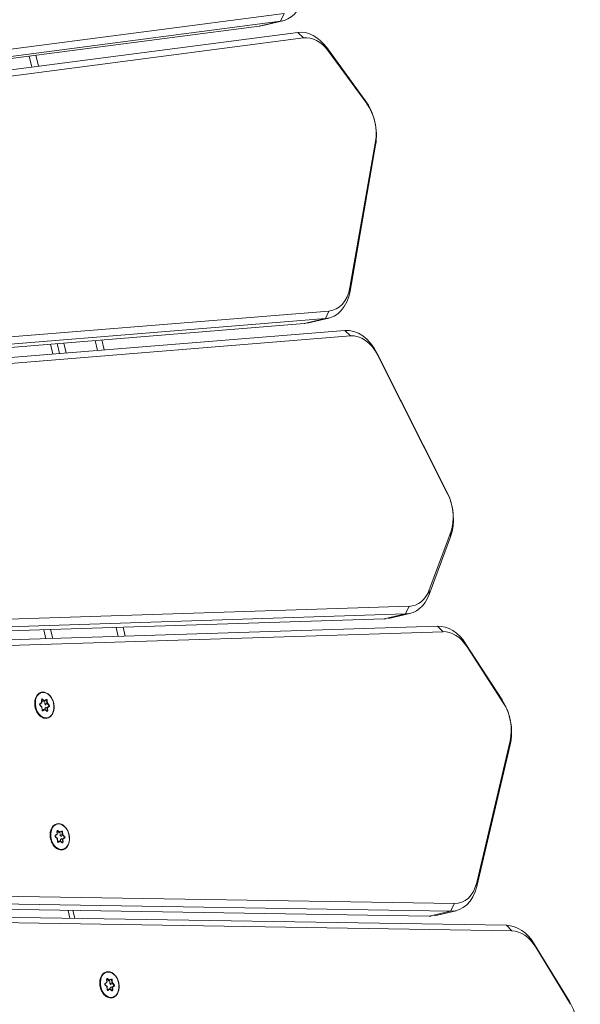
# Model space of a CAD drawing. Extents: x 5477758 to 5478338, y 5918296 to 5918502.
# Tile 104 of 138: x 5477952.483 to 5477952.735, y 5918462.011 to 5918462.453. Entities that reach past the tile are written whole.
import ezdxf

# ---------------------------------------------------------------- set-up
doc = ezdxf.new("R2010")
doc.units = 0
doc.layers.get('0').update_dxf_attribs({"linetype": 'CONTINUOUS', "lineweight": 13})
doc.layers.add('0_PROJEKTOWANE ZABAWKI', color=7, linetype='CONTINUOUS', lineweight=0)

# ---------------------------------------------------------------- blocks, each defined once
blk = doc.blocks.new('zw$CEC1')
for p, q in [((1153.71, -591.583), (1151, -592.734)), ((1151.154, -592.704), (1153.864, -591.553)), ((1153.864, -591.553), (1153.71, -591.583)), ((1155.615, -591.553), (1155.77, -591.583)), ((1155.615, -591.553), (1161.761, -594.164)), ((1161.916, -594.194), (1155.77, -591.583)), ((1171.703, -591.986), (1164.924, -593.637)), ((1165.022, -593.625), (1171.801, -591.975)), ((1171.801, -591.975), (1171.703, -591.986)), ((1181.397, -591.687), (1178.58, -592.702)), ((1178.716, -592.679), (1181.534, -591.664)), ((1181.534, -591.664), (1181.397, -591.687)), ((1183.281, -591.751), (1183.453, -591.789)), ((1183.281, -591.751), (1189.154, -594.658)), ((1189.326, -594.697), (1183.453, -591.789)), ((1195.325, -591.803), (1192.46, -592.748)), ((1192.586, -592.728), (1195.452, -591.783)), ((1195.452, -591.783), (1195.325, -591.803)), ((1173.514, -592.232), (1173.719, -592.289)), ((1173.514, -592.232), (1175.826, -593.757)), ((1176.031, -593.814), (1173.719, -592.289)), ((1151.154, -592.704), (1151, -592.734)), ((1178.716, -592.679), (1178.58, -592.702)), ((1192.586, -592.728), (1192.46, -592.748)), ((1143.858, -659.137), (1150.334, -593.651)), ((1150.334, -593.651), (1150.035, -593.848)), ((1164.884, -658.59), (1177.805, -593.583)), ((1165.022, -593.625), (1164.924, -593.637)), ((1175.51, -658.257), (1191.631, -593.609)), ((1175.826, -593.757), (1176.031, -593.814)), ((1177.805, -593.583), (1177.508, -593.766)), ((1191.631, -593.609), (1191.335, -593.784)), ((1150.035, -593.848), (1143.559, -659.334)), ((1161.761, -594.164), (1161.916, -594.194)), ((1177.508, -593.766), (1164.587, -658.772)), ((1191.335, -593.784), (1175.214, -658.433)), ((1149.07, -594.262), (1142.594, -659.748)), ((1142.894, -659.975), (1149.37, -594.489)), ((1149.07, -594.262), (1149.37, -594.489)), ((1149.37, -594.489), (1149.37, -595.479)), ((1149.375, -595.381), (1149.375, -594.391)), ((1154.586, -657.193), (1163.885, -594.636)), ((1163.885, -594.636), (1163.586, -594.826)), ((1163.586, -594.826), (1154.288, -657.383)), ((1176.35, -594.803), (1163.43, -659.81)), ((1163.727, -660.052), (1176.648, -595.045)), ((1176.35, -594.803), (1176.648, -595.045)), ((1176.648, -595.045), (1176.648, -596.035)), ((1176.667, -595.838), (1176.667, -594.848)), ((1189.154, -594.658), (1189.326, -594.697)), ((1149.37, -595.479), (1142.894, -660.965)), ((1162.576, -595.32), (1153.278, -657.877)), ((1162.576, -595.32), (1162.875, -595.554)), ((1162.886, -595.406), (1162.886, -596.396)), ((1153.576, -658.111), (1162.875, -595.554)), ((1162.875, -595.554), (1162.875, -596.544)), ((1189.853, -595.852), (1174.406, -657.798)), ((1189.853, -595.852), (1190.148, -596.101)), ((1190.179, -595.855), (1190.179, -596.845)), ((1176.648, -596.035), (1163.727, -661.042)), ((1174.701, -658.047), (1190.148, -596.101)), ((1190.148, -596.101), (1190.148, -597.091)), ((1162.875, -596.544), (1153.576, -659.101)), ((1190.148, -597.091), (1174.701, -659.037)), ((1148.875, -605.578), (1148.371, -605.578)), ((1161.988, -605.578), (1161.532, -605.578)), ((1148.341, -605.878), (1148.845, -605.878)), ((1161.487, -605.878), (1161.944, -605.878)), ((1161.735, -607.278), (1161.279, -607.278)), ((1161.19, -607.878), (1161.646, -607.878)), ((1161.691, -607.578), (1161.235, -607.578)), ((1174.294, -607.878), (1174.703, -607.878)), ((1174.762, -607.578), (1174.353, -607.578)), ((1174.126, -610.778), (1173.717, -610.778)), ((1173.658, -611.078), (1174.067, -611.078)), ((1176.772, -611.776), (1176.684, -611.841)), ((1176.694, -611.859), (1176.789, -611.79)), ((1176.694, -611.862), (1176.694, -611.859)), ((1176.705, -611.894), (1176.828, -611.916)), ((1176.837, -611.913), (1176.708, -611.89)), ((1176.737, -611.69), (1176.772, -611.776)), ((1176.788, -611.787), (1176.751, -611.695)), ((1176.768, -611.9), (1176.789, -611.885)), ((1176.787, -611.671), (1176.919, -611.694)), ((1176.787, -611.675), (1176.787, -611.671)), ((1176.789, -611.79), (1176.789, -611.885)), ((1176.914, -611.672), (1176.791, -611.65)), ((1176.826, -611.773), (1176.919, -611.79)), ((1176.828, -611.916), (1176.863, -612.002)), ((1176.877, -612.007), (1176.84, -611.915)), ((1177.002, -611.608), (1176.914, -611.672)), ((1176.919, -611.694), (1177.013, -611.625)), ((1176.919, -611.694), (1176.919, -611.79)), ((1176.919, -611.79), (1176.986, -611.741)), ((1177.023, -611.946), (1176.93, -612.014)), ((1177.013, -611.625), (1177.013, -611.629)), ((1177.153, -611.968), (1177.024, -611.946)), ((1177.064, -611.634), (1177.101, -611.727)), ((1177.064, -611.638), (1177.064, -611.634)), ((1177.075, -611.757), (1177.101, -611.822)), ((1177.113, -611.707), (1177.078, -611.621)), ((1177.101, -611.727), (1177.233, -611.75)), ((1177.101, -611.727), (1177.101, -611.822)), ((1177.101, -611.822), (1177.174, -611.835)), ((1177.236, -611.729), (1177.113, -611.707)), ((1177.153, -611.854), (1177.19, -611.946)), ((1177.153, -611.854), (1177.153, -611.947)), ((1177.249, -611.78), (1177.156, -611.849)), ((1177.17, -611.846), (1177.258, -611.782)), ((1177.205, -611.933), (1177.17, -611.846)), ((1177.233, -611.75), (1177.233, -611.753)), ((1189.698, -611.771), (1189.61, -611.835)), ((1189.62, -611.853), (1189.715, -611.784)), ((1189.62, -611.857), (1189.62, -611.853)), ((1189.631, -611.888), (1189.754, -611.91)), ((1189.763, -611.907), (1189.634, -611.884)), ((1189.663, -611.684), (1189.698, -611.771)), ((1189.714, -611.781), (1189.677, -611.689)), ((1189.694, -611.895), (1189.715, -611.88)), ((1189.713, -611.665), (1189.845, -611.689)), ((1189.713, -611.669), (1189.713, -611.665)), ((1189.715, -611.784), (1189.715, -611.88)), ((1189.84, -611.666), (1189.717, -611.645)), ((1189.752, -611.768), (1189.845, -611.784)), ((1189.754, -611.91), (1189.789, -611.996)), ((1189.803, -612.001), (1189.766, -611.909)), ((1189.929, -611.602), (1189.84, -611.666)), ((1189.845, -611.689), (1189.939, -611.62)), ((1189.845, -611.689), (1189.845, -611.784)), ((1189.845, -611.784), (1189.912, -611.735)), ((1189.949, -611.94), (1189.856, -612.008)), ((1189.865, -612.01), (1189.953, -611.945)), ((1189.939, -611.62), (1189.939, -611.623)), ((1190.079, -611.963), (1189.95, -611.94)), ((1189.953, -611.945), (1190.076, -611.967)), ((1189.99, -611.629), (1190.027, -611.721)), ((1189.99, -611.632), (1189.99, -611.629)), ((1190.001, -611.751), (1190.027, -611.816)), ((1190.039, -611.701), (1190.004, -611.615)), ((1190.027, -611.721), (1190.159, -611.744)), ((1190.027, -611.721), (1190.027, -611.816)), ((1190.027, -611.816), (1190.1, -611.829)), ((1190.162, -611.723), (1190.039, -611.701)), ((1190.079, -611.848), (1190.116, -611.941)), ((1190.079, -611.848), (1190.079, -611.941)), ((1190.175, -611.775), (1190.082, -611.843)), ((1190.096, -611.841), (1190.184, -611.776)), ((1190.131, -611.927), (1190.096, -611.841)), ((1190.116, -611.941), (1190.116, -611.944)), ((1190.159, -611.744), (1190.159, -611.748)), ((1176.939, -612.015), (1177.027, -611.951)), ((1177.027, -611.951), (1177.15, -611.972)), ((1177.19, -611.946), (1177.19, -611.95)), ((1182.663, -612.354), (1182.698, -612.44)), ((1182.714, -612.451), (1182.677, -612.359)), ((1182.713, -612.335), (1182.845, -612.358)), ((1182.713, -612.339), (1182.713, -612.335)), ((1182.84, -612.336), (1182.717, -612.314)), ((1182.929, -612.271), (1182.84, -612.336)), ((1182.845, -612.358), (1182.939, -612.289)), ((1182.845, -612.358), (1182.845, -612.454)), ((1182.939, -612.289), (1182.939, -612.293)), ((1182.99, -612.298), (1183.027, -612.39)), ((1182.99, -612.302), (1182.99, -612.298)), ((1183.039, -612.371), (1183.004, -612.285)), ((1183.162, -612.393), (1183.039, -612.371)), ((1182.698, -612.44), (1182.61, -612.505)), ((1182.621, -612.523), (1182.715, -612.454)), ((1182.621, -612.526), (1182.621, -612.523)), ((1182.631, -612.558), (1182.754, -612.579)), ((1182.763, -612.576), (1182.634, -612.553)), ((1182.694, -612.564), (1182.715, -612.549)), ((1182.715, -612.454), (1182.715, -612.549)), ((1182.752, -612.437), (1182.845, -612.454)), ((1182.754, -612.579), (1182.789, -612.666)), ((1182.803, -612.671), (1182.766, -612.579)), ((1182.845, -612.454), (1182.912, -612.405)), ((1182.949, -612.609), (1182.856, -612.678)), ((1182.865, -612.679), (1182.953, -612.614)), ((1183.079, -612.632), (1182.95, -612.609)), ((1182.953, -612.614), (1183.077, -612.636)), ((1183.001, -612.42), (1183.027, -612.486)), ((1183.027, -612.39), (1183.159, -612.413)), ((1183.027, -612.39), (1183.027, -612.486)), ((1183.027, -612.486), (1183.101, -612.499)), ((1183.079, -612.518), (1183.116, -612.61)), ((1183.079, -612.518), (1183.079, -612.61)), ((1183.175, -612.444), (1183.082, -612.512)), ((1183.096, -612.51), (1183.184, -612.446)), ((1183.131, -612.597), (1183.096, -612.51)), ((1183.116, -612.61), (1183.116, -612.614)), ((1183.159, -612.413), (1183.159, -612.417)), ((1186.629, -612.658), (1186.266, -612.658)), ((1186.214, -612.87), (1186.576, -612.87))]:
    blk.add_line(p, q)
for centre, major_axis, ratio, start_param, end_param in [((1154.74, -592.795), (-2, 0), 0.707107, 4.171337, 5.253441), ((1154.74, -592.583), (1.7, 0), 0.707107, 1.029744, 2.111848), ((1182.305, -592.947), (-2, 0), 0.707107, 4.101524, 5.183628), ((1182.305, -592.735), (1.7, 0), 0.707107, 0.959931, 2.042035), ((1172.355, -593.323), (-2, 0), 0.707107, 3.961897, 5.044002), ((1172.355, -593.111), (1.7, 0), 0.707107, 0.820305, 1.902409), ((1196.17, -593.085), (-2, 0), 0.707107, 4.066617, 5.148721), ((1152.03, -593.947), (-2, 0), 0.707107, 5.253441, 6.213372), ((1152.03, -593.735), (-1.7, 0), 0.707107, 5.253441, 6.213372), ((1179.488, -593.962), (-2, 0), 0.707107, 5.183628, 6.143559), ((1179.488, -593.75), (-1.7, 0), 0.707107, 5.183628, 6.143559), ((1193.305, -594.03), (-2, 0), 0.707107, 5.148721, 6.108652), ((1193.305, -593.818), (-1.7, 0), 0.707107, 5.148721, 6.108652), ((1147.375, -594.391), (2, 0), 0.707107, 6.213372, 7.173303), ((1165.575, -594.974), (-2, 0), 0.707107, 5.044002, 6.178466), ((1165.575, -594.762), (-1.7, 0), 0.707107, 5.044002, 6.178466), ((1174.667, -594.636), (1.7, 0), 0.707107, 6.143559, 7.10349), ((1160.886, -595.194), (1.7, 0), 0.707107, 6.178466, 7.31293), ((1160.886, -595.406), (2, 0), 0.707107, 6.178466, 7.31293), ((1174.667, -594.848), (2, 0), 0.707107, 6.143559, 7.10349), ((1188.179, -595.643), (1.7, 0), 0.707107, 6.108652, 7.243116), ((1188.179, -595.855), (2, 0), 0.707107, 6.108652, 7.243116), ((1147.375, -595.381), (2, 0), 0.707107, 6.213372, 6.283185), ((1174.667, -595.838), (2, 0), 0.707107, 6.143559, 6.283185), ((1160.886, -596.396), (2, 0), 0.707107, 6.178466, 6.283185), ((1188.179, -596.845), (2, 0), 0.707107, 6.108652, 6.283185), ((1176.971, -611.826), (-0.6, 0), 0.707107, 0, 3.141593), ((1176.716, -611.863), (-0.045, 0), 0.707107, 5.515192, 7.609587), ((1176.684, -611.852), (-0.0089, 0.0121), 0.508626, 3.748748, 5.319544), ((1176.716, -611.874), (-0.03, 0), 0.707107, 5.515192, 6.283185), ((1176.705, -611.905), (0.0026, 0.0148), 0.171098, 0, 0.800479), ((1176.971, -611.826), (-0.25, 0), 0.707107, 0.095219, 0.407877), ((1176.78, -611.681), (-0.045, 0), 0.707107, 4.467995, 6.56239), ((1176.737, -611.701), (0.0139, 0.0056), 0.679724, 0, 1.301881), ((1176.78, -611.692), (-0.03, 0), 0.707107, 4.467995, 6.283185), ((1176.971, -611.826), (0.25, 0), 0.707107, 2.189614, 2.547433), ((1176.772, -611.787), (0.0166, -0.0047), 0.601017, 0.16912, 1.739916), ((1176.791, -611.661), (0.0026, 0.0148), 0.171098, 0.800479, 2.371275), ((1176.828, -611.926), (-0.0104, -0.0129), 0.462667, 2.890892, 4.192773), ((1176.914, -611.683), (0.0037, -0.0158), 0.19164, 0.688736, 2.259533), ((1176.971, -611.826), (0.25, 0), 0.707107, 1.142416, 1.510388), ((1177.035, -611.63), (0.045, 0), 0.707107, 0.279204, 2.3736), ((1177.002, -611.618), (-0.0089, 0.0121), 0.508626, 3.748748, 5.319544), ((1177.035, -611.64), (0.03, 0), 0.707107, 0.279204, 2.3736), ((1177.027, -611.961), (0.0037, -0.0158), 0.19164, 2.259533, 3.223174), ((1177.078, -611.631), (-0.0139, -0.0056), 0.679724, 4.443473, 6.01427), ((1177.113, -611.718), (-0.0104, -0.0129), 0.462667, 4.192773, 5.763569), ((1176.971, -611.826), (-0.25, 0), 0.707107, 2.244927, 2.557585), ((1177.161, -611.942), (0.045, 0), 0.707107, 4.467995, 6.56239), ((1177.17, -611.857), (-0.0166, 0.0047), 0.601017, 4.881509, 6.452305), ((1177.205, -611.943), (-0.0139, -0.0056), 0.679724, 4.443473, 6.01427), ((1176.971, -611.826), (0.25, 0), 0.707107, 0.130169, 0.46319), ((1177.236, -611.74), (0.0026, 0.0148), 0.171098, 0.800479, 2.371275), ((1177.225, -611.77), (0.03, 0), 0.707107, 0, 1.326402), ((1177.225, -611.76), (0.045, 0), 0.707107, 5.515192, 7.609587), ((1177.258, -611.792), (-0.0089, 0.0121), 0.508626, 5.319544, 6.283185), ((1189.897, -611.82), (-0.6, 0), 0.707107, 0, 3.141593), ((1189.642, -611.857), (-0.045, 0), 0.707107, 5.515192, 7.609587), ((1189.61, -611.846), (-0.0089, 0.0121), 0.508626, 3.748748, 5.319544), ((1189.642, -611.868), (-0.03, 0), 0.707107, 5.515192, 6.283185), ((1189.631, -611.899), (0.0026, 0.0148), 0.171098, 0, 0.800479), ((1189.897, -611.82), (-0.25, 0), 0.707107, 0.095219, 0.407877), ((1189.706, -611.675), (-0.045, 0), 0.707107, 4.467995, 6.56239), ((1189.663, -611.695), (0.0139, 0.0056), 0.679724, 0, 1.301881), ((1189.706, -611.686), (-0.03, 0), 0.707107, 4.467995, 6.283185), ((1189.897, -611.82), (0.25, 0), 0.707107, 2.189614, 2.547433), ((1189.698, -611.781), (0.0166, -0.0047), 0.601017, 0.16912, 1.739916), ((1189.717, -611.655), (0.0026, 0.0148), 0.171098, 0.800479, 2.371275), ((1189.754, -611.921), (-0.0104, -0.0129), 0.462667, 2.890892, 4.192773), ((1189.84, -611.677), (0.0037, -0.0158), 0.19164, 0.688736, 2.259533), ((1189.897, -611.82), (0.25, 0), 0.707107, 1.142416, 1.510388), ((1189.961, -611.624), (0.045, 0), 0.707107, 0.279204, 2.3736), ((1189.929, -611.612), (-0.0089, 0.0121), 0.508626, 3.748748, 5.319544), ((1189.961, -611.634), (0.03, 0), 0.707107, 0.279204, 2.3736), ((1189.953, -611.956), (0.0037, -0.0158), 0.19164, 2.259533, 3.223174), ((1190.004, -611.626), (-0.0139, -0.0056), 0.679724, 4.443473, 6.01427), ((1190.039, -611.712), (-0.0104, -0.0129), 0.462667, 4.192773, 5.763569), ((1189.897, -611.82), (-0.25, 0), 0.707107, 2.244927, 2.557585), ((1190.087, -611.936), (0.045, 0), 0.707107, 4.467995, 6.56239), ((1190.096, -611.851), (-0.0166, 0.0047), 0.601017, 4.881509, 6.452305), ((1190.131, -611.938), (-0.0139, -0.0056), 0.679724, 4.443473, 6.01427), ((1190.087, -611.946), (0.03, 0), 0.707107, 0, 0.279204), ((1189.897, -611.82), (0.25, 0), 0.707107, 0.130169, 0.46319), ((1190.162, -611.734), (0.0026, 0.0148), 0.171098, 0.800479, 2.371275), ((1190.152, -611.765), (0.03, 0), 0.707107, 0, 1.326402), ((1190.152, -611.754), (0.045, 0), 0.707107, 5.515192, 7.609587), ((1190.184, -611.787), (-0.0089, 0.0121), 0.508626, 5.319544, 6.283185), ((1176.863, -612.013), (0.0139, 0.0056), 0.679724, 0, 1.301881), ((1176.907, -611.993), (-0.045, 0), 0.707107, 0.279204, 2.3736), ((1176.971, -611.826), (-0.25, 0), 0.707107, 1.152569, 1.475438), ((1176.939, -612.026), (-0.0089, 0.0121), 0.508626, 5.319544, 6.283185), ((1177.15, -611.983), (0.0026, 0.0148), 0.171098, 0, 0.800479), ((1177.161, -611.952), (0.03, 0), 0.707107, 0, 0.279204), ((1182.706, -612.345), (-0.045, 0), 0.707107, 4.467995, 6.56239), ((1182.663, -612.364), (0.0139, 0.0056), 0.679724, 0, 1.301881), ((1182.706, -612.356), (-0.03, 0), 0.707107, 4.467995, 6.283185), ((1182.897, -612.489), (0.25, 0), 0.707107, 2.189614, 2.547433), ((1182.717, -612.325), (0.0026, 0.0148), 0.171098, 0.800479, 2.371275), ((1182.84, -612.346), (0.0037, -0.0158), 0.19164, 0.688736, 2.259533), ((1182.897, -612.489), (0.25, 0), 0.707107, 1.142416, 1.510388), ((1182.961, -612.293), (0.045, 0), 0.707107, 0.279204, 2.3736), ((1182.929, -612.282), (-0.0089, 0.0121), 0.508626, 3.748748, 5.319544), ((1182.961, -612.304), (0.03, 0), 0.707107, 0.279204, 2.3736), ((1183.004, -612.295), (-0.0139, -0.0056), 0.679724, 4.443473, 6.01427), ((1183.039, -612.381), (-0.0104, -0.0129), 0.462667, 4.192773, 5.763569), ((1189.789, -612.007), (0.0139, 0.0056), 0.679724, 0, 1.301881), ((1189.833, -611.987), (-0.045, 0), 0.707107, 0.279204, 2.3736), ((1189.897, -611.82), (-0.25, 0), 0.707107, 1.152569, 1.475438), ((1189.865, -612.02), (-0.0089, 0.0121), 0.508626, 5.319544, 6.283185), ((1190.076, -611.977), (0.0026, 0.0148), 0.171098, 0, 0.800479), ((1182.897, -612.489), (-0.6, 0), 0.707107, 0, 3.141593), ((1182.642, -612.527), (-0.045, 0), 0.707107, 5.515192, 7.609587), ((1182.61, -612.515), (-0.0089, 0.0121), 0.508626, 3.748748, 5.319544), ((1182.642, -612.537), (-0.03, 0), 0.707107, 5.515192, 6.283185), ((1182.631, -612.568), (0.0026, 0.0148), 0.171098, 0, 0.800479), ((1182.897, -612.489), (-0.25, 0), 0.707107, 0.095219, 0.407877), ((1182.698, -612.451), (0.0166, -0.0047), 0.601017, 0.16912, 1.739916), ((1182.754, -612.59), (-0.0104, -0.0129), 0.462667, 2.890892, 4.192773), ((1182.789, -612.676), (0.0139, 0.0056), 0.679724, 0, 1.301881), ((1182.833, -612.657), (-0.045, 0), 0.707107, 0.279204, 2.3736), ((1182.897, -612.489), (-0.25, 0), 0.707107, 1.152569, 1.475438), ((1182.865, -612.69), (-0.0089, 0.0121), 0.508626, 5.319544, 6.283185), ((1182.953, -612.625), (0.0037, -0.0158), 0.19164, 2.259533, 3.223174), ((1182.897, -612.489), (-0.25, 0), 0.707107, 2.244927, 2.557585), ((1183.087, -612.605), (0.045, 0), 0.707107, 4.467995, 6.56239), ((1183.077, -612.647), (0.0026, 0.0148), 0.171098, 0, 0.800479), ((1183.096, -612.521), (-0.0166, 0.0047), 0.601017, 4.881509, 6.452305), ((1183.131, -612.607), (-0.0139, -0.0056), 0.679724, 4.443473, 6.01427), ((1183.087, -612.616), (0.03, 0), 0.707107, 0, 0.279204), ((1182.897, -612.489), (0.25, 0), 0.707107, 0.130169, 0.46319), ((1183.162, -612.403), (0.0026, 0.0148), 0.171098, 0.800479, 2.371275), ((1183.152, -612.434), (0.03, 0), 0.707107, 0, 1.326402), ((1183.152, -612.423), (0.045, 0), 0.707107, 5.515192, 7.609587), ((1183.184, -612.456), (-0.0089, 0.0121), 0.508626, 5.319544, 6.283185)]:
    blk.add_ellipse(centre, major_axis=major_axis, ratio=ratio, start_param=start_param, end_param=end_param)
for centre in [(1176.971, -611.811), (1189.897, -611.806), (1182.897, -612.475)]:
    blk.add_ellipse(centre, major_axis=(0.58, 0), ratio=0.707107)
for points, knots in [([(1176.371, -611.826), (1176.371, -611.78), (1176.381, -611.735), (1176.42, -611.649), (1176.449, -611.608), (1176.524, -611.534), (1176.57, -611.502), (1176.675, -611.448), (1176.733, -611.428), (1176.855, -611.401), (1176.92, -611.395), (1177.048, -611.397), (1177.112, -611.405), (1177.233, -611.436), (1177.29, -611.458), (1177.391, -611.515), (1177.436, -611.549), (1177.507, -611.627), (1177.534, -611.669), (1177.564, -611.75), (1177.571, -611.788), (1177.571, -611.826)], [6.038791, 6.038791, 6.038791, 6.038791, 6.34864, 6.34864, 6.66324, 6.66324, 6.984393, 6.984393, 7.307998, 7.307998, 7.63188, 7.63188, 7.955712, 7.955712, 8.279598, 8.279598, 8.603057, 8.603057, 8.923488, 8.923488, 9.180384, 9.180384, 9.180384, 9.180384]), ([(1189.297, -611.82), (1189.297, -611.775), (1189.307, -611.729), (1189.346, -611.643), (1189.375, -611.602), (1189.45, -611.529), (1189.496, -611.496), (1189.601, -611.443), (1189.659, -611.422), (1189.782, -611.395), (1189.846, -611.389), (1189.974, -611.391), (1190.038, -611.399), (1190.159, -611.43), (1190.216, -611.452), (1190.317, -611.509), (1190.362, -611.544), (1190.433, -611.621), (1190.46, -611.664), (1190.49, -611.745), (1190.497, -611.782), (1190.497, -611.82)], [6.038791, 6.038791, 6.038791, 6.038791, 6.34864, 6.34864, 6.66324, 6.66324, 6.984393, 6.984393, 7.307998, 7.307998, 7.63188, 7.63188, 7.955712, 7.955712, 8.279598, 8.279598, 8.603057, 8.603057, 8.923488, 8.923488, 9.180384, 9.180384, 9.180384, 9.180384]), ([(1176.686, -611.874), (1176.686, -611.875), (1176.686, -611.876), (1176.687, -611.878), (1176.688, -611.879), (1176.69, -611.881), (1176.691, -611.883), (1176.695, -611.885), (1176.697, -611.887), (1176.702, -611.888), (1176.705, -611.889), (1176.708, -611.89)], [0.244394, 0.244394, 0.244394, 0.244394, 0.509675, 0.509675, 0.774955, 0.774955, 1.040236, 1.040236, 1.305516, 1.305516, 1.570796, 1.570796, 1.570796, 1.570796]), ([(1176.75, -611.692), (1176.75, -611.692), (1176.75, -611.692), (1176.75, -611.693), (1176.75, -611.693), (1176.75, -611.693), (1176.75, -611.693), (1176.75, -611.694), (1176.75, -611.694), (1176.751, -611.695), (1176.751, -611.695), (1176.751, -611.695)], [0.2443943, 0.2443943, 0.2443943, 0.2443943, 0.3002352, 0.3002352, 0.3560761, 0.3560761, 0.411917, 0.411917, 0.4677579, 0.4677579, 0.5235988, 0.5235988, 0.5235988, 0.5235988]), ([(1177.249, -611.78), (1177.25, -611.78), (1177.251, -611.779), (1177.252, -611.777), (1177.253, -611.777), (1177.254, -611.775), (1177.254, -611.775), (1177.255, -611.773), (1177.255, -611.773), (1177.255, -611.771), (1177.255, -611.771), (1177.255, -611.77)], [2.6179939, 2.6179939, 2.6179939, 2.6179939, 2.7715925, 2.7715925, 2.9251911, 2.9251911, 3.0787897, 3.0787897, 3.2323883, 3.2323883, 3.385987, 3.385987, 3.385987, 3.385987]), ([(1189.612, -611.868), (1189.612, -611.869), (1189.612, -611.87), (1189.613, -611.872), (1189.614, -611.873), (1189.616, -611.876), (1189.617, -611.877), (1189.621, -611.88), (1189.623, -611.881), (1189.628, -611.883), (1189.631, -611.883), (1189.634, -611.884)], [0.244394, 0.244394, 0.244394, 0.244394, 0.509675, 0.509675, 0.774955, 0.774955, 1.040236, 1.040236, 1.305516, 1.305516, 1.570796, 1.570796, 1.570796, 1.570796]), ([(1189.676, -611.686), (1189.676, -611.686), (1189.676, -611.686), (1189.676, -611.687), (1189.676, -611.687), (1189.676, -611.687), (1189.676, -611.688), (1189.676, -611.688), (1189.676, -611.688), (1189.677, -611.689), (1189.677, -611.689), (1189.677, -611.689)], [0.2443943, 0.2443943, 0.2443943, 0.2443943, 0.3002352, 0.3002352, 0.3560761, 0.3560761, 0.411917, 0.411917, 0.4677579, 0.4677579, 0.5235988, 0.5235988, 0.5235988, 0.5235988]), ([(1190.175, -611.775), (1190.176, -611.774), (1190.177, -611.773), (1190.178, -611.772), (1190.179, -611.771), (1190.18, -611.769), (1190.18, -611.769), (1190.181, -611.767), (1190.181, -611.767), (1190.181, -611.766), (1190.182, -611.765), (1190.182, -611.765)], [2.6179939, 2.6179939, 2.6179939, 2.6179939, 2.7715925, 2.7715925, 2.9251911, 2.9251911, 3.0787897, 3.0787897, 3.2323883, 3.2323883, 3.385987, 3.385987, 3.385987, 3.385987]), ([(1176.877, -612.007), (1176.878, -612.009), (1176.879, -612.011), (1176.883, -612.014), (1176.885, -612.015), (1176.89, -612.018), (1176.892, -612.019), (1176.898, -612.02), (1176.901, -612.02), (1176.907, -612.021), (1176.911, -612.021), (1176.917, -612.02), (1176.92, -612.019), (1176.925, -612.017), (1176.927, -612.016), (1176.929, -612.014), (1176.93, -612.014), (1176.93, -612.014)], [0.523599, 0.523599, 0.523599, 0.523599, 0.927172, 0.927172, 1.204378, 1.204378, 1.47422, 1.47422, 1.746688, 1.746688, 2.021391, 2.021391, 2.295276, 2.295276, 2.566083, 2.566083, 2.617994, 2.617994, 2.617994, 2.617994]), ([(1177.153, -611.968), (1177.156, -611.969), (1177.159, -611.969), (1177.165, -611.969), (1177.169, -611.969), (1177.174, -611.967), (1177.177, -611.966), (1177.182, -611.964), (1177.184, -611.963), (1177.187, -611.96), (1177.189, -611.959), (1177.19, -611.956), (1177.191, -611.955), (1177.191, -611.953), (1177.191, -611.953), (1177.191, -611.952)], [1.570796, 1.570796, 1.570796, 1.570796, 1.844329, 1.844329, 2.119118, 2.119118, 2.392017, 2.392017, 2.661992, 2.661992, 2.936562, 2.936562, 3.253095, 3.253095, 3.385987, 3.385987, 3.385987, 3.385987]), ([(1182.297, -612.489), (1182.297, -612.444), (1182.307, -612.399), (1182.346, -612.313), (1182.375, -612.272), (1182.45, -612.198), (1182.496, -612.165), (1182.601, -612.112), (1182.659, -612.092), (1182.782, -612.065), (1182.846, -612.058), (1182.974, -612.06), (1183.038, -612.069), (1183.159, -612.1), (1183.216, -612.122), (1183.317, -612.179), (1183.362, -612.213), (1183.433, -612.29), (1183.46, -612.333), (1183.49, -612.414), (1183.497, -612.452), (1183.497, -612.489)], [6.038791, 6.038791, 6.038791, 6.038791, 6.34864, 6.34864, 6.66324, 6.66324, 6.984393, 6.984393, 7.307998, 7.307998, 7.63188, 7.63188, 7.955712, 7.955712, 8.279598, 8.279598, 8.603057, 8.603057, 8.923488, 8.923488, 9.180384, 9.180384, 9.180384, 9.180384]), ([(1182.676, -612.356), (1182.676, -612.356), (1182.676, -612.356), (1182.676, -612.356), (1182.676, -612.357), (1182.676, -612.357), (1182.676, -612.357), (1182.676, -612.358), (1182.677, -612.358), (1182.677, -612.358), (1182.677, -612.358), (1182.677, -612.359)], [0.2443943, 0.2443943, 0.2443943, 0.2443943, 0.3002352, 0.3002352, 0.3560761, 0.3560761, 0.411917, 0.411917, 0.4677579, 0.4677579, 0.5235988, 0.5235988, 0.5235988, 0.5235988]), ([(1189.803, -612.001), (1189.804, -612.003), (1189.805, -612.005), (1189.809, -612.008), (1189.811, -612.01), (1189.816, -612.012), (1189.818, -612.013), (1189.824, -612.014), (1189.827, -612.015), (1189.833, -612.015), (1189.837, -612.015), (1189.843, -612.014), (1189.846, -612.013), (1189.851, -612.011), (1189.853, -612.01), (1189.855, -612.009), (1189.856, -612.008), (1189.856, -612.008)], [0.523599, 0.523599, 0.523599, 0.523599, 0.927172, 0.927172, 1.204378, 1.204378, 1.47422, 1.47422, 1.746688, 1.746688, 2.021391, 2.021391, 2.295276, 2.295276, 2.566083, 2.566083, 2.617994, 2.617994, 2.617994, 2.617994]), ([(1190.079, -611.963), (1190.082, -611.963), (1190.085, -611.963), (1190.092, -611.963), (1190.095, -611.963), (1190.101, -611.961), (1190.103, -611.961), (1190.108, -611.958), (1190.11, -611.957), (1190.113, -611.954), (1190.115, -611.953), (1190.117, -611.95), (1190.117, -611.949), (1190.117, -611.947), (1190.117, -611.947), (1190.117, -611.946)], [1.570796, 1.570796, 1.570796, 1.570796, 1.844329, 1.844329, 2.119118, 2.119118, 2.392017, 2.392017, 2.661992, 2.661992, 2.936562, 2.936562, 3.253095, 3.253095, 3.385987, 3.385987, 3.385987, 3.385987]), ([(1182.612, -612.537), (1182.612, -612.538), (1182.612, -612.539), (1182.613, -612.541), (1182.614, -612.543), (1182.616, -612.545), (1182.617, -612.547), (1182.621, -612.549), (1182.623, -612.55), (1182.628, -612.552), (1182.631, -612.553), (1182.634, -612.553)], [0.244394, 0.244394, 0.244394, 0.244394, 0.509675, 0.509675, 0.774955, 0.774955, 1.040236, 1.040236, 1.305516, 1.305516, 1.570796, 1.570796, 1.570796, 1.570796]), ([(1182.803, -612.671), (1182.804, -612.672), (1182.805, -612.674), (1182.809, -612.678), (1182.811, -612.679), (1182.816, -612.681), (1182.818, -612.682), (1182.824, -612.684), (1182.827, -612.684), (1182.834, -612.684), (1182.837, -612.684), (1182.843, -612.683), (1182.846, -612.683), (1182.851, -612.681), (1182.853, -612.68), (1182.856, -612.678), (1182.856, -612.678), (1182.856, -612.678)], [0.523599, 0.523599, 0.523599, 0.523599, 0.927172, 0.927172, 1.204378, 1.204378, 1.47422, 1.47422, 1.746688, 1.746688, 2.021391, 2.021391, 2.295276, 2.295276, 2.566083, 2.566083, 2.617994, 2.617994, 2.617994, 2.617994]), ([(1183.079, -612.632), (1183.082, -612.633), (1183.085, -612.633), (1183.092, -612.633), (1183.095, -612.632), (1183.101, -612.631), (1183.103, -612.63), (1183.108, -612.628), (1183.11, -612.627), (1183.113, -612.624), (1183.115, -612.623), (1183.117, -612.62), (1183.117, -612.618), (1183.117, -612.617), (1183.117, -612.616), (1183.117, -612.616)], [1.570796, 1.570796, 1.570796, 1.570796, 1.844329, 1.844329, 2.119118, 2.119118, 2.392017, 2.392017, 2.661992, 2.661992, 2.936562, 2.936562, 3.253095, 3.253095, 3.385987, 3.385987, 3.385987, 3.385987]), ([(1183.175, -612.444), (1183.176, -612.443), (1183.177, -612.443), (1183.178, -612.441), (1183.179, -612.44), (1183.18, -612.439), (1183.18, -612.438), (1183.181, -612.437), (1183.181, -612.436), (1183.182, -612.435), (1183.182, -612.435), (1183.182, -612.434)], [2.6179939, 2.6179939, 2.6179939, 2.6179939, 2.7715925, 2.7715925, 2.9251911, 2.9251911, 3.0787897, 3.0787897, 3.2323883, 3.2323883, 3.385987, 3.385987, 3.385987, 3.385987])]:
    blk.add_open_spline(points, degree=3, knots=knots)

msp = doc.modelspace()

# ---------------------------------------------------------------- block references
at = {"layer": '0_PROJEKTOWANE ZABAWKI', "xscale": 0.009981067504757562, "yscale": 0.009981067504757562, "zscale": 0.009981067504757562, "rotation": 283.0720937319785}
msp.add_blockref('zw$CEC1', (5477955.78541, 5918474.9692), dxfattribs=at)

doc.saveas('drawing.dxf')
